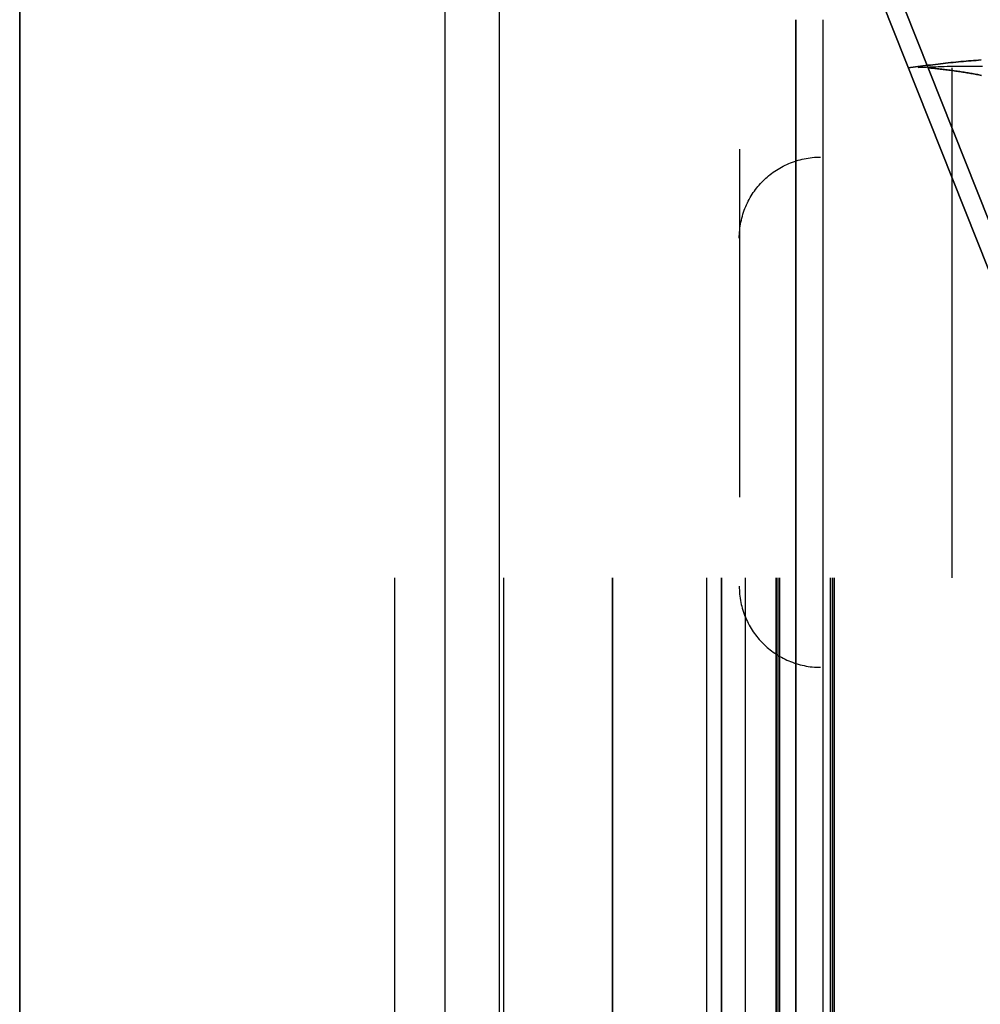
# Model space of a CAD drawing. Header units: millimetres. Extents: x -630 to 192, y -7 to 1615.
# Tile 76 of 249: x 79 to 103, y 133 to 157. Entities that reach past the tile are written whole.
import ezdxf

# ---------------------------------------------------------------- set-up
doc = ezdxf.new("R2010")
doc.units = ezdxf.units.MM
doc.header["$MEASUREMENT"] = 0
doc.layers.add('OVIDIO 160x80x72h', color=7, linetype='Continuous')

msp = doc.modelspace()

# ---------------------------------------------------------------- linework, layer by layer
at = {"layer": 'OVIDIO 160x80x72h'}
for points in [[(79.313, 106.843), (79.313, 803.771)], [(79.313, 803.771), (79.313, 106.843)], [(79.313, 803.771), (79.313, 106.843)], [(79.313, 106.843), (79.313, 803.771)], [(89.788, 94.872), (89.788, 803.771)], [(91.13, 94.872), (91.13, 803.771)], [(98.429, 157.193), (98.429, 93.944)], [(98.429, 93.944), (98.429, 157.193)], [(99.1, 93.944), (99.1, 157.193)], [(102.275, 143.444), (102.275, 156.011)], [(88.546, 143.444), (88.546, 129.234)], [(91.229, 143.444), (91.229, 129.234)], [(93.912, 143.444), (93.912, 108.444)], [(93.912, 108.444), (93.912, 143.444)], [(96.225, 143.444), (96.225, 108.444)], [(96.596, 143.444), (96.596, 108.444)], [(96.596, 108.444), (96.596, 143.444)], [(97.174, 143.444), (97.174, 108.444)], [(97.937, 108.444), (97.937, 143.444)], [(97.937, 143.444), (97.937, 108.444)], [(97.982, 143.444), (97.982, 108.444)], [(98.027, 108.444), (98.027, 143.444)], [(99.279, 108.444), (99.279, 143.444)], [(99.279, 143.444), (99.279, 108.444)], [(99.324, 143.444), (99.324, 108.444)], [(99.368, 143.444), (99.368, 108.444)]]:
    msp.add_lwpolyline(points, dxfattribs=at)
at = {"layer": 'OVIDIO 160x80x72h', "extrusion": (1, 0, 0)}
for points in [[(803.771, 717.786), (105.438, 717.786)], [(105.438, 717.786), (803.771, 717.786)], [(105.438, 718.457), (803.771, 718.457)], [(803.771, 718.457), (105.438, 718.457)], [(93.944, 682.102), (157.193, 682.102)], [(157.193, 682.102), (93.944, 682.102)], [(143.444, 683.578), (156.011, 683.578)], [(156.011, 680.895), (143.444, 680.895)]]:
    msp.add_lwpolyline(points, dxfattribs=at)
at = {"layer": 'OVIDIO 160x80x72h', "extrusion": (0.326394, 0.003049, 0.945229)}
for points in [[(155.082, 127.511), (155.082, 127.558), (155.081, 127.605), (155.079, 127.653), (155.076, 127.701), (155.072, 127.749), (155.066, 127.798), (155.06, 127.847), (155.053, 127.896), (155.044, 127.945), (155.034, 127.995), (155.023, 128.044), (155.011, 128.094), (154.997, 128.143), (154.983, 128.193), (154.967, 128.242), (154.949, 128.291), (154.931, 128.34), (154.911, 128.389), (154.89, 128.437), (154.868, 128.485), (154.845, 128.532), (154.82, 128.579), (154.795, 128.626), (154.768, 128.672), (154.739, 128.717), (154.71, 128.762), (154.68, 128.806), (154.648, 128.849), (154.615, 128.891), (154.582, 128.933), (154.547, 128.973), (154.511, 129.013), (154.474, 129.051), (154.437, 129.089), (154.398, 129.125), (154.359, 129.161), (154.319, 129.195), (154.278, 129.228), (154.236, 129.26), (154.194, 129.291), (154.151, 129.32), (154.108, 129.348), (154.064, 129.375), (154.019, 129.401), (153.975, 129.425), (153.929, 129.448), (153.884, 129.47), (153.838, 129.491), (153.792, 129.51), (153.746, 129.527), (153.699, 129.544), (153.653, 129.559), (153.606, 129.573), (153.56, 129.586), (153.513, 129.597), (153.467, 129.607), (153.42, 129.616), (153.374, 129.624), (153.328, 129.631), (153.283, 129.636), (153.237, 129.64), (153.192, 129.643), (153.148, 129.645), (153.103, 129.646)], [(153.103, 129.646), (153.148, 129.645), (153.192, 129.643), (153.237, 129.64), (153.283, 129.636), (153.328, 129.631), (153.374, 129.624), (153.42, 129.616), (153.467, 129.607), (153.513, 129.597), (153.56, 129.586), (153.606, 129.573), (153.653, 129.559), (153.699, 129.544), (153.746, 129.527), (153.792, 129.51), (153.838, 129.491), (153.884, 129.47), (153.929, 129.448), (153.975, 129.425), (154.019, 129.401), (154.064, 129.375), (154.108, 129.348), (154.151, 129.32), (154.194, 129.291), (154.236, 129.26), (154.278, 129.228), (154.319, 129.195), (154.359, 129.161), (154.398, 129.125), (154.437, 129.089), (154.474, 129.051), (154.511, 129.013), (154.547, 128.973), (154.582, 128.933), (154.615, 128.891), (154.648, 128.849), (154.68, 128.806), (154.71, 128.762), (154.739, 128.717), (154.768, 128.672), (154.795, 128.626), (154.82, 128.579), (154.845, 128.532), (154.868, 128.485), (154.89, 128.437), (154.911, 128.389), (154.931, 128.34), (154.949, 128.291), (154.967, 128.242), (154.983, 128.193), (154.997, 128.143), (155.011, 128.094), (155.023, 128.044), (155.034, 127.995), (155.044, 127.945), (155.053, 127.896), (155.06, 127.847), (155.066, 127.798), (155.072, 127.749), (155.076, 127.701), (155.079, 127.653), (155.081, 127.605), (155.082, 127.558), (155.082, 127.511)], [(153.098, 129.128), (153.142, 129.128), (153.187, 129.125), (153.232, 129.122), (153.278, 129.118), (153.323, 129.113), (153.369, 129.106), (153.415, 129.098), (153.462, 129.09), (153.508, 129.079), (153.554, 129.068), (153.601, 129.055), (153.648, 129.041), (153.694, 129.026), (153.74, 129.01), (153.787, 128.992), (153.833, 128.973), (153.879, 128.952), (153.924, 128.93), (153.969, 128.907), (154.014, 128.883), (154.059, 128.857), (154.103, 128.83), (154.146, 128.802), (154.189, 128.773), (154.231, 128.742), (154.273, 128.71), (154.314, 128.677), (154.354, 128.643), (154.393, 128.607), (154.432, 128.571), (154.469, 128.533), (154.506, 128.495), (154.542, 128.455), (154.577, 128.415), (154.61, 128.373), (154.643, 128.331), (154.674, 128.288), (154.705, 128.244), (154.734, 128.199), (154.762, 128.154), (154.789, 128.108), (154.815, 128.061), (154.84, 128.014), (154.863, 127.967), (154.885, 127.919), (154.906, 127.871), (154.926, 127.822), (154.944, 127.773), (154.961, 127.724), (154.977, 127.675), (154.992, 127.625), (155.006, 127.576), (155.018, 127.526), (155.029, 127.477), (155.039, 127.427), (155.047, 127.378), (155.055, 127.329), (155.061, 127.28), (155.067, 127.231), (155.071, 127.183), (155.074, 127.135), (155.076, 127.087), (155.077, 127.04), (155.077, 126.993)], [(155.077, 126.993), (155.077, 127.04), (155.076, 127.087), (155.074, 127.135), (155.071, 127.183), (155.067, 127.231), (155.061, 127.28), (155.055, 127.329), (155.047, 127.378), (155.039, 127.427), (155.029, 127.477), (155.018, 127.526), (155.006, 127.576), (154.992, 127.625), (154.977, 127.675), (154.961, 127.724), (154.944, 127.773), (154.926, 127.822), (154.906, 127.871), (154.885, 127.919), (154.863, 127.967), (154.84, 128.014), (154.815, 128.061), (154.789, 128.108), (154.762, 128.154), (154.734, 128.199), (154.705, 128.244), (154.674, 128.288), (154.643, 128.331), (154.61, 128.373), (154.577, 128.415), (154.542, 128.455), (154.506, 128.495), (154.469, 128.533), (154.432, 128.571), (154.393, 128.607), (154.354, 128.643), (154.314, 128.677), (154.273, 128.71), (154.231, 128.742), (154.189, 128.773), (154.146, 128.802), (154.103, 128.83), (154.059, 128.857), (154.014, 128.883), (153.969, 128.907), (153.924, 128.93), (153.879, 128.952), (153.833, 128.973), (153.787, 128.992), (153.74, 129.01), (153.694, 129.026), (153.648, 129.041), (153.601, 129.055), (153.554, 129.068), (153.508, 129.079), (153.462, 129.09), (153.415, 129.098), (153.369, 129.106), (153.323, 129.113), (153.278, 129.118), (153.232, 129.122), (153.187, 129.125), (153.142, 129.128), (153.098, 129.128)], [(144.534, 129.731), (144.489, 129.731), (144.444, 129.73), (144.399, 129.728), (144.354, 129.725), (144.308, 129.72), (144.262, 129.714), (144.216, 129.708), (144.169, 129.7), (144.123, 129.69), (144.076, 129.68), (144.029, 129.668), (143.982, 129.655), (143.936, 129.641), (143.889, 129.625), (143.842, 129.608), (143.796, 129.59), (143.75, 129.571), (143.704, 129.55), (143.658, 129.527), (143.613, 129.504), (143.568, 129.479), (143.523, 129.453), (143.479, 129.426), (143.436, 129.397), (143.393, 129.367), (143.351, 129.336), (143.309, 129.304), (143.268, 129.271), (143.228, 129.236), (143.189, 129.2), (143.151, 129.163), (143.113, 129.126), (143.077, 129.087), (143.041, 129.047), (143.007, 129.006), (142.973, 128.964), (142.941, 128.922), (142.909, 128.879), (142.879, 128.835), (142.85, 128.79), (142.822, 128.744), (142.796, 128.698), (142.77, 128.652), (142.746, 128.605), (142.723, 128.557), (142.701, 128.51), (142.68, 128.461), (142.661, 128.413), (142.643, 128.364), (142.626, 128.315), (142.61, 128.266), (142.596, 128.217), (142.582, 128.168), (142.57, 128.118), (142.56, 128.069), (142.55, 128.02), (142.541, 127.971), (142.534, 127.922), (142.528, 127.874), (142.523, 127.825), (142.519, 127.777), (142.516, 127.73), (142.514, 127.682), (142.513, 127.635)], [(142.513, 127.635), (142.514, 127.682), (142.516, 127.73), (142.519, 127.777), (142.523, 127.825), (142.528, 127.874), (142.534, 127.922), (142.541, 127.971), (142.55, 128.02), (142.56, 128.069), (142.57, 128.118), (142.582, 128.168), (142.596, 128.217), (142.61, 128.266), (142.626, 128.315), (142.643, 128.364), (142.661, 128.413), (142.68, 128.461), (142.701, 128.51), (142.723, 128.557), (142.746, 128.605), (142.77, 128.652), (142.796, 128.698), (142.822, 128.744), (142.85, 128.79), (142.879, 128.835), (142.909, 128.879), (142.941, 128.922), (142.973, 128.964), (143.007, 129.006), (143.041, 129.047), (143.077, 129.087), (143.113, 129.126), (143.151, 129.163), (143.189, 129.2), (143.228, 129.236), (143.268, 129.271), (143.309, 129.304), (143.351, 129.336), (143.393, 129.367), (143.436, 129.397), (143.479, 129.426), (143.523, 129.453), (143.568, 129.479), (143.613, 129.504), (143.658, 129.527), (143.704, 129.55), (143.75, 129.571), (143.796, 129.59), (143.842, 129.608), (143.889, 129.625), (143.936, 129.641), (143.982, 129.655), (144.029, 129.668), (144.076, 129.68), (144.123, 129.69), (144.169, 129.7), (144.216, 129.708), (144.262, 129.714), (144.308, 129.72), (144.354, 129.725), (144.399, 129.728), (144.444, 129.73), (144.489, 129.731), (144.534, 129.731)], [(142.508, 127.117), (142.509, 127.164), (142.511, 127.212), (142.514, 127.259), (142.518, 127.307), (142.523, 127.356), (142.529, 127.404), (142.536, 127.453), (142.545, 127.502), (142.554, 127.551), (142.565, 127.6), (142.577, 127.65), (142.591, 127.699), (142.605, 127.748), (142.621, 127.797), (142.638, 127.846), (142.656, 127.895), (142.675, 127.943), (142.696, 127.992), (142.718, 128.039), (142.741, 128.087), (142.765, 128.134), (142.79, 128.181), (142.817, 128.227), (142.845, 128.272), (142.874, 128.317), (142.904, 128.361), (142.936, 128.404), (142.968, 128.447), (143.002, 128.488), (143.036, 128.529), (143.072, 128.569), (143.108, 128.608), (143.146, 128.646), (143.184, 128.682), (143.223, 128.718), (143.263, 128.753), (143.304, 128.786), (143.346, 128.818), (143.388, 128.85), (143.431, 128.879), (143.474, 128.908), (143.518, 128.935), (143.563, 128.961), (143.608, 128.986), (143.653, 129.01), (143.699, 129.032), (143.745, 129.053), (143.791, 129.072), (143.837, 129.09), (143.884, 129.107), (143.931, 129.123), (143.977, 129.137), (144.024, 129.15), (144.071, 129.162), (144.118, 129.172), (144.164, 129.182), (144.211, 129.19), (144.257, 129.197), (144.303, 129.202), (144.349, 129.207), (144.394, 129.21), (144.439, 129.212), (144.484, 129.213), (144.528, 129.213)], [(144.528, 129.213), (144.484, 129.213), (144.439, 129.212), (144.394, 129.21), (144.349, 129.207), (144.303, 129.202), (144.257, 129.197), (144.211, 129.19), (144.164, 129.182), (144.118, 129.172), (144.071, 129.162), (144.024, 129.15), (143.977, 129.137), (143.931, 129.123), (143.884, 129.107), (143.837, 129.09), (143.791, 129.072), (143.745, 129.053), (143.699, 129.032), (143.653, 129.01), (143.608, 128.986), (143.563, 128.961), (143.518, 128.935), (143.474, 128.908), (143.431, 128.879), (143.388, 128.85), (143.346, 128.818), (143.304, 128.786), (143.263, 128.753), (143.223, 128.718), (143.184, 128.682), (143.146, 128.646), (143.108, 128.608), (143.072, 128.569), (143.036, 128.529), (143.002, 128.488), (142.968, 128.447), (142.936, 128.404), (142.904, 128.361), (142.874, 128.317), (142.845, 128.272), (142.817, 128.227), (142.79, 128.181), (142.765, 128.134), (142.741, 128.087), (142.718, 128.039), (142.696, 127.992), (142.675, 127.943), (142.656, 127.895), (142.638, 127.846), (142.621, 127.797), (142.605, 127.748), (142.591, 127.699), (142.577, 127.65), (142.565, 127.6), (142.554, 127.551), (142.545, 127.502), (142.536, 127.453), (142.529, 127.404), (142.523, 127.356), (142.518, 127.307), (142.514, 127.259), (142.511, 127.212), (142.509, 127.164), (142.508, 127.117)], [(140.478, 124.167), (140.523, 124.167), (140.567, 124.168), (140.613, 124.17), (140.658, 124.173), (140.704, 124.178), (140.75, 124.183), (140.796, 124.189), (140.842, 124.197), (140.889, 124.206), (140.936, 124.215), (140.983, 124.227), (141.029, 124.239), (141.076, 124.252), (141.123, 124.267), (141.169, 124.283), (141.216, 124.3), (141.262, 124.319), (141.308, 124.338), (141.354, 124.359), (141.399, 124.381), (141.444, 124.405), (141.488, 124.429), (141.532, 124.455), (141.576, 124.482), (141.619, 124.51), (141.661, 124.54), (141.702, 124.57), (141.743, 124.602), (141.783, 124.635), (141.822, 124.668), (141.861, 124.703), (141.898, 124.739), (141.935, 124.776), (141.97, 124.813), (142.005, 124.852), (142.038, 124.891), (142.071, 124.931), (142.102, 124.972), (142.132, 125.014), (142.161, 125.056), (142.189, 125.099), (142.216, 125.142), (142.241, 125.186), (142.265, 125.231), (142.289, 125.276), (142.31, 125.321), (142.331, 125.367), (142.35, 125.412), (142.368, 125.458), (142.385, 125.505), (142.401, 125.551), (142.415, 125.598), (142.429, 125.644), (142.441, 125.691), (142.451, 125.737), (142.461, 125.784), (142.469, 125.83), (142.477, 125.876), (142.483, 125.922), (142.488, 125.968), (142.492, 126.013), (142.495, 126.058), (142.497, 126.103), (142.498, 126.147)], [(142.498, 126.147), (142.497, 126.103), (142.495, 126.058), (142.492, 126.013), (142.488, 125.968), (142.483, 125.922), (142.477, 125.876), (142.469, 125.83), (142.461, 125.784), (142.451, 125.737), (142.441, 125.691), (142.429, 125.644), (142.415, 125.598), (142.401, 125.551), (142.385, 125.505), (142.368, 125.458), (142.35, 125.412), (142.331, 125.367), (142.31, 125.321), (142.289, 125.276), (142.265, 125.231), (142.241, 125.186), (142.216, 125.142), (142.189, 125.099), (142.161, 125.056), (142.132, 125.014), (142.102, 124.972), (142.071, 124.931), (142.038, 124.891), (142.005, 124.852), (141.97, 124.813), (141.935, 124.776), (141.898, 124.739), (141.861, 124.703), (141.822, 124.668), (141.783, 124.635), (141.743, 124.602), (141.702, 124.57), (141.661, 124.54), (141.619, 124.51), (141.576, 124.482), (141.532, 124.455), (141.488, 124.429), (141.444, 124.405), (141.399, 124.381), (141.354, 124.359), (141.308, 124.338), (141.262, 124.319), (141.216, 124.3), (141.169, 124.283), (141.123, 124.267), (141.076, 124.252), (141.029, 124.239), (140.983, 124.227), (140.936, 124.215), (140.889, 124.206), (140.842, 124.197), (140.796, 124.189), (140.75, 124.183), (140.704, 124.178), (140.658, 124.173), (140.613, 124.17), (140.567, 124.168), (140.523, 124.167), (140.478, 124.167)], [(140.478, 124.167), (140.528, 124.167), (140.579, 124.169), (140.629, 124.171), (140.679, 124.175), (140.729, 124.18), (140.779, 124.187), (140.829, 124.194), (140.878, 124.203), (140.928, 124.214), (140.977, 124.225), (141.025, 124.238), (141.074, 124.252), (141.122, 124.267), (141.169, 124.283), (141.216, 124.3), (141.262, 124.319), (141.308, 124.338), (141.352, 124.359), (141.397, 124.38), (141.44, 124.403), (141.483, 124.426), (141.525, 124.451), (141.567, 124.476), (141.607, 124.503), (141.647, 124.53), (141.685, 124.557), (141.723, 124.586), (141.76, 124.615), (141.796, 124.645), (141.831, 124.676), (141.865, 124.707), (141.898, 124.739), (141.931, 124.771), (141.962, 124.805), (141.994, 124.839), (142.024, 124.875), (142.054, 124.911), (142.084, 124.948), (142.112, 124.986), (142.14, 125.025), (142.167, 125.065), (142.193, 125.106), (142.219, 125.148), (142.243, 125.19), (142.267, 125.233), (142.289, 125.277), (142.311, 125.321), (142.331, 125.367), (142.35, 125.413), (142.369, 125.459), (142.386, 125.506), (142.402, 125.553), (142.416, 125.601), (142.43, 125.65), (142.442, 125.699), (142.454, 125.748), (142.464, 125.797), (142.472, 125.847), (142.48, 125.897), (142.486, 125.947), (142.491, 125.997), (142.494, 126.047), (142.497, 126.097), (142.498, 126.147)], [(142.498, 126.147), (142.497, 126.103), (142.495, 126.058), (142.492, 126.013), (142.488, 125.968), (142.483, 125.922), (142.477, 125.876), (142.469, 125.83), (142.461, 125.784), (142.451, 125.737), (142.441, 125.691), (142.429, 125.644), (142.415, 125.598), (142.401, 125.551), (142.385, 125.505), (142.368, 125.458), (142.35, 125.412), (142.331, 125.367), (142.31, 125.321), (142.289, 125.276), (142.265, 125.231), (142.241, 125.186), (142.216, 125.142), (142.189, 125.099), (142.161, 125.056), (142.132, 125.014), (142.102, 124.972), (142.071, 124.931), (142.038, 124.891), (142.005, 124.852), (141.97, 124.813), (141.935, 124.776), (141.898, 124.739), (141.861, 124.703), (141.822, 124.668), (141.783, 124.635), (141.743, 124.602), (141.702, 124.57), (141.661, 124.54), (141.619, 124.51), (141.576, 124.482), (141.532, 124.455), (141.488, 124.429), (141.444, 124.405), (141.399, 124.381), (141.354, 124.359), (141.308, 124.338), (141.262, 124.319), (141.216, 124.3), (141.169, 124.283), (141.123, 124.267), (141.076, 124.252), (141.029, 124.239), (140.983, 124.227), (140.936, 124.215), (140.889, 124.206), (140.842, 124.197), (140.796, 124.189), (140.75, 124.183), (140.704, 124.178), (140.658, 124.173), (140.613, 124.17), (140.567, 124.168), (140.523, 124.167), (140.478, 124.167)], [(140.478, 124.167), (140.523, 124.167), (140.567, 124.168), (140.613, 124.17), (140.658, 124.173), (140.704, 124.178), (140.75, 124.183), (140.796, 124.189), (140.842, 124.197), (140.889, 124.206), (140.936, 124.215), (140.983, 124.227), (141.029, 124.239), (141.076, 124.252), (141.123, 124.267), (141.169, 124.283), (141.216, 124.3), (141.262, 124.319), (141.308, 124.338), (141.354, 124.359), (141.399, 124.381), (141.444, 124.405), (141.488, 124.429), (141.532, 124.455), (141.576, 124.482), (141.619, 124.51), (141.661, 124.54), (141.702, 124.57), (141.743, 124.602), (141.783, 124.635), (141.822, 124.668), (141.861, 124.703), (141.898, 124.739), (141.935, 124.776), (141.97, 124.813), (142.005, 124.852), (142.038, 124.891), (142.071, 124.931), (142.102, 124.972), (142.132, 125.014), (142.161, 125.056), (142.189, 125.099), (142.216, 125.142), (142.241, 125.186), (142.265, 125.231), (142.289, 125.276), (142.31, 125.321), (142.331, 125.367), (142.35, 125.412), (142.368, 125.458), (142.385, 125.505), (142.401, 125.551), (142.415, 125.598), (142.429, 125.644), (142.441, 125.691), (142.451, 125.737), (142.461, 125.784), (142.469, 125.83), (142.477, 125.876), (142.483, 125.922), (142.488, 125.968), (142.492, 126.013), (142.495, 126.058), (142.497, 126.103), (142.498, 126.147)]]:
    msp.add_lwpolyline(points, dxfattribs=at)
at = {"layer": 'OVIDIO 160x80x72h', "extrusion": (1.55701e-05, 0.003235, 0.999995)}
for points in [[(97.031, 151.808), (97.032, 151.859), (97.034, 151.909), (97.037, 151.959), (97.042, 152.009), (97.047, 152.059), (97.054, 152.109), (97.062, 152.159), (97.072, 152.208), (97.083, 152.257), (97.094, 152.306), (97.108, 152.355), (97.122, 152.403), (97.137, 152.451), (97.154, 152.498), (97.172, 152.544), (97.191, 152.591), (97.211, 152.636), (97.232, 152.681), (97.254, 152.725), (97.277, 152.768), (97.301, 152.811), (97.326, 152.853), (97.352, 152.894), (97.378, 152.934), (97.406, 152.973), (97.434, 153.012), (97.463, 153.049), (97.492, 153.086), (97.523, 153.121), (97.554, 153.156), (97.585, 153.19), (97.617, 153.223), (97.65, 153.255), (97.684, 153.286), (97.719, 153.317), (97.754, 153.347), (97.791, 153.377), (97.828, 153.406), (97.867, 153.434), (97.906, 153.462), (97.946, 153.488), (97.987, 153.514), (98.029, 153.539), (98.072, 153.563), (98.115, 153.586), (98.159, 153.608), (98.204, 153.629), (98.249, 153.649), (98.296, 153.668), (98.342, 153.686), (98.389, 153.702), (98.437, 153.718), (98.485, 153.732), (98.534, 153.745), (98.583, 153.757), (98.632, 153.768), (98.681, 153.777), (98.731, 153.786), (98.781, 153.793), (98.831, 153.798), (98.881, 153.803), (98.931, 153.806), (98.981, 153.808), (99.032, 153.808)], [(97.031, 143.238), (97.032, 143.188), (97.034, 143.138), (97.037, 143.088), (97.041, 143.038), (97.047, 142.988), (97.054, 142.938), (97.062, 142.888), (97.072, 142.839), (97.082, 142.789), (97.094, 142.741), (97.107, 142.692), (97.122, 142.644), (97.137, 142.596), (97.154, 142.549), (97.172, 142.502), (97.191, 142.456), (97.21, 142.411), (97.231, 142.366), (97.254, 142.322), (97.277, 142.279), (97.301, 142.236), (97.325, 142.194), (97.351, 142.153), (97.378, 142.113), (97.405, 142.074), (97.434, 142.035), (97.463, 141.998), (97.492, 141.961), (97.523, 141.926), (97.553, 141.891), (97.585, 141.857), (97.617, 141.824), (97.65, 141.792), (97.684, 141.761), (97.718, 141.73), (97.754, 141.699), (97.791, 141.67), (97.828, 141.641), (97.867, 141.613), (97.906, 141.585), (97.946, 141.558), (97.987, 141.533), (98.029, 141.508), (98.071, 141.484), (98.115, 141.461), (98.159, 141.439), (98.204, 141.418), (98.249, 141.398), (98.295, 141.379), (98.342, 141.361), (98.389, 141.344), (98.437, 141.329), (98.485, 141.314), (98.533, 141.301), (98.582, 141.289), (98.631, 141.279), (98.681, 141.269), (98.731, 141.261), (98.781, 141.254), (98.831, 141.248), (98.881, 141.244), (98.931, 141.241), (98.981, 141.239), (99.031, 141.238)]]:
    msp.add_lwpolyline(points, dxfattribs=at)
at = {"layer": 'OVIDIO 160x80x72h', "extrusion": (0.001021, 0.999999, -0.000352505)}
for points in [[(-101.523, 680.811), (-98.883, 681.722)], [(-98.883, 681.722), (-101.523, 680.811)], [(-101.278, 680.102), (-98.883, 680.929)], [(-98.883, 680.135), (-101.033, 679.393)], [(-101.033, 679.393), (-98.883, 680.135)], [(-98.895, 681.758), (-100.302, 681.273)], [(-100.302, 681.273), (-98.895, 681.758)], [(-98.895, 680.965), (-100.057, 680.564)], [(-99.813, 679.855), (-98.895, 680.172)], [(-98.895, 680.172), (-99.813, 679.855)]]:
    msp.add_lwpolyline(points, dxfattribs=at)
at = {"layer": 'OVIDIO 160x80x72h', "extrusion": (1, -5.03618e-08, -1.557e-05)}
for points in [[(156.009, 680.082), (156.014, 681.669)], [(156.014, 681.669), (156.009, 680.082)], [(155.425, 680.572), (155.43, 682.159)], [(154.011, 680.779), (154.016, 682.366)], [(154.016, 682.366), (154.011, 680.779)], [(145.446, 682.394), (145.441, 680.807)], [(145.441, 680.807), (145.446, 682.394)], [(144.032, 682.196), (144.026, 680.609)], [(143.444, 681.709), (143.439, 680.123)], [(143.439, 680.123), (143.444, 681.709)]]:
    msp.add_lwpolyline(points, dxfattribs=at)
at = {"layer": 'OVIDIO 160x80x72h', "extrusion": (-0.000995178, 0.999995, -0.002882)}
for points in [[(-100.028, 680.24), (-100.517, 681.658)], [(-101.837, 681.202), (-101.347, 679.784)], [(-101.347, 679.784), (-101.837, 681.202)], [(-99.398, 680.457), (-99.888, 681.875)], [(-100.102, 680.215), (-100.591, 681.632)], [(-100.591, 681.632), (-100.102, 680.215)], [(-101.927, 681.171), (-101.438, 679.753)], [(-102.48, 680.98), (-101.99, 679.563)], [(-101.99, 679.563), (-102.48, 680.98)]]:
    msp.add_lwpolyline(points, dxfattribs=at)
at = {"layer": 'OVIDIO 160x80x72h', "extrusion": (0.045678, -0.114881, 0.992329)}
for points in [[(151.672, 190.74), (151.672, 83.884)], [(151.672, 83.884), (151.672, 190.74)], [(152.129, 83.884), (152.129, 190.74)], [(152.129, 190.74), (152.129, 83.884)]]:
    msp.add_lwpolyline(points, dxfattribs=at)
at = {"layer": 'OVIDIO 160x80x72h', "extrusion": (0, 1, 0)}
for points in [[(-101.605, 683.578), (-102.946, 680.895)], [(-101.605, 683.578), (-102.946, 680.895)], [(-88.099, 692.478), (-93.912, 680.85)], [(-90.782, 693.819), (-88.099, 692.478)], [(-88.099, 692.478), (-90.782, 693.819)], [(-93.912, 680.85), (-88.099, 692.478)], [(-95.254, 681.521), (-89.44, 693.148)], [(-96.596, 682.192), (-90.782, 693.819)], [(-90.782, 693.819), (-96.596, 682.192)], [(-91.006, 686.664), (-93.689, 688.005)], [(-93.912, 680.85), (-93.953, 680.771), (-93.996, 680.692), (-94.041, 680.614), (-94.088, 680.536), (-94.137, 680.458), (-94.188, 680.381), (-94.242, 680.305), (-94.298, 680.229), (-94.356, 680.154), (-94.416, 680.08), (-94.478, 680.007), (-94.543, 679.935), (-94.609, 679.864), (-94.678, 679.794), (-94.749, 679.726), (-94.822, 679.659), (-94.897, 679.593), (-94.974, 679.529), (-95.053, 679.467), (-95.134, 679.407), (-95.216, 679.348), (-95.301, 679.291), (-95.387, 679.237), (-95.475, 679.184), (-95.564, 679.133), (-95.655, 679.085), (-95.747, 679.039), (-95.84, 678.995), (-95.935, 678.954), (-96.031, 678.915), (-96.127, 678.878), (-96.225, 678.844), (-96.324, 678.813), (-96.423, 678.784), (-96.523, 678.757), (-96.624, 678.734), (-96.725, 678.713), (-96.826, 678.694), (-96.928, 678.679), (-97.03, 678.665), (-97.131, 678.655), (-97.233, 678.647), (-97.335, 678.642), (-97.436, 678.639), (-97.537, 678.639), (-97.637, 678.642), (-97.737, 678.647), (-97.836, 678.654), (-97.935, 678.664), (-98.033, 678.676), (-98.13, 678.69), (-98.226, 678.707), (-98.32, 678.726), (-98.414, 678.747), (-98.507, 678.77), (-98.598, 678.795), (-98.688, 678.823), (-98.777, 678.852), (-98.864, 678.882), (-98.95, 678.915), (-99.035, 678.949), (-99.118, 678.985), (-99.199, 679.022), (-99.279, 679.061)], [(-96.596, 682.192), (-93.912, 680.85)], [(-99.279, 679.061), (-99.199, 679.022), (-99.118, 678.985), (-99.035, 678.949), (-98.95, 678.915), (-98.864, 678.882), (-98.777, 678.852), (-98.688, 678.823), (-98.598, 678.795), (-98.507, 678.77), (-98.414, 678.747), (-98.32, 678.726), (-98.226, 678.707), (-98.13, 678.69), (-98.033, 678.676), (-97.935, 678.664), (-97.836, 678.654), (-97.737, 678.647), (-97.637, 678.642), (-97.537, 678.639), (-97.436, 678.639), (-97.335, 678.642), (-97.233, 678.647), (-97.131, 678.655), (-97.03, 678.665), (-96.928, 678.679), (-96.826, 678.694), (-96.725, 678.713), (-96.624, 678.734), (-96.523, 678.757), (-96.423, 678.784), (-96.324, 678.813), (-96.225, 678.844), (-96.127, 678.878), (-96.031, 678.915), (-95.935, 678.954), (-95.84, 678.995), (-95.747, 679.039), (-95.655, 679.085), (-95.564, 679.133), (-95.475, 679.184), (-95.387, 679.237), (-95.301, 679.291), (-95.216, 679.348), (-95.134, 679.407), (-95.053, 679.467), (-94.974, 679.529), (-94.897, 679.593), (-94.822, 679.659), (-94.749, 679.726), (-94.678, 679.794), (-94.609, 679.864), (-94.543, 679.935), (-94.478, 680.007), (-94.416, 680.08), (-94.356, 680.154), (-94.298, 680.229), (-94.242, 680.305), (-94.188, 680.381), (-94.137, 680.458), (-94.088, 680.536), (-94.041, 680.614), (-93.996, 680.692), (-93.953, 680.771), (-93.912, 680.85)], [(-93.912, 680.85), (-96.596, 682.192)], [(-98.385, 680.85), (-95.286, 679.301)], [(-97.251, 678.646), (-95.701, 681.744)], [(-97.937, 681.744), (-97.917, 681.735), (-97.897, 681.725), (-97.876, 681.716), (-97.855, 681.708), (-97.834, 681.7), (-97.812, 681.692), (-97.79, 681.685), (-97.767, 681.678), (-97.744, 681.672), (-97.721, 681.666), (-97.698, 681.661), (-97.674, 681.656), (-97.65, 681.652), (-97.626, 681.648), (-97.601, 681.645), (-97.577, 681.643), (-97.552, 681.641), (-97.527, 681.64), (-97.502, 681.639), (-97.477, 681.639), (-97.451, 681.64), (-97.426, 681.641), (-97.4, 681.643), (-97.375, 681.646), (-97.35, 681.649), (-97.324, 681.653), (-97.299, 681.657), (-97.274, 681.663), (-97.248, 681.669), (-97.223, 681.675), (-97.199, 681.682), (-97.174, 681.69), (-97.149, 681.699), (-97.125, 681.708), (-97.101, 681.718), (-97.078, 681.728), (-97.054, 681.739), (-97.031, 681.75), (-97.009, 681.762), (-96.986, 681.775), (-96.964, 681.788), (-96.943, 681.802), (-96.922, 681.816), (-96.901, 681.831), (-96.881, 681.846), (-96.861, 681.861), (-96.842, 681.877), (-96.823, 681.894), (-96.805, 681.911), (-96.787, 681.928), (-96.77, 681.945), (-96.753, 681.963), (-96.737, 681.981), (-96.722, 681.999), (-96.707, 682.018), (-96.692, 682.036), (-96.678, 682.055), (-96.665, 682.074), (-96.652, 682.094), (-96.64, 682.113), (-96.628, 682.133), (-96.617, 682.152), (-96.606, 682.172), (-96.596, 682.192)], [(-96.596, 682.192), (-96.606, 682.172), (-96.617, 682.152), (-96.628, 682.133), (-96.64, 682.113), (-96.652, 682.094), (-96.665, 682.074), (-96.678, 682.055), (-96.692, 682.036), (-96.707, 682.018), (-96.722, 681.999), (-96.737, 681.981), (-96.753, 681.963), (-96.77, 681.945), (-96.787, 681.928), (-96.805, 681.911), (-96.823, 681.894), (-96.842, 681.877), (-96.861, 681.861), (-96.881, 681.846), (-96.901, 681.831), (-96.922, 681.816), (-96.943, 681.802), (-96.964, 681.788), (-96.986, 681.775), (-97.009, 681.762), (-97.031, 681.75), (-97.054, 681.739), (-97.078, 681.728), (-97.101, 681.718), (-97.125, 681.708), (-97.149, 681.699), (-97.174, 681.69), (-97.199, 681.682), (-97.223, 681.675), (-97.248, 681.669), (-97.274, 681.663), (-97.299, 681.657), (-97.324, 681.653), (-97.35, 681.649), (-97.375, 681.646), (-97.4, 681.643), (-97.426, 681.641), (-97.451, 681.64), (-97.477, 681.639), (-97.502, 681.639), (-97.527, 681.64), (-97.552, 681.641), (-97.577, 681.643), (-97.601, 681.645), (-97.626, 681.648), (-97.65, 681.652), (-97.674, 681.656), (-97.698, 681.661), (-97.721, 681.666), (-97.744, 681.672), (-97.767, 681.678), (-97.79, 681.685), (-97.812, 681.692), (-97.834, 681.7), (-97.855, 681.708), (-97.876, 681.716), (-97.897, 681.725), (-97.917, 681.735), (-97.937, 681.744)], [(-97.937, 681.744), (-98.027, 681.789)], [(-99.279, 679.061), (-97.937, 681.744)], [(-98.027, 681.789), (-97.937, 681.744)], [(-97.937, 681.744), (-99.279, 679.061)], [(-98.027, 681.789), (-101.605, 683.578)], [(-102.275, 682.236), (-98.608, 680.403)], [(-99.279, 679.061), (-99.368, 679.106)], [(-99.368, 679.106), (-99.279, 679.061)], [(-102.946, 680.895), (-99.368, 679.106)], [(-101.113, 679.978), (-99.771, 682.661)], [(-101.605, 683.578), (-102.946, 680.895)], [(-102.946, 680.895), (-101.605, 683.578)], [(-84.62, 699.435), (-87.303, 700.776)]]:
    msp.add_lwpolyline(points, dxfattribs=at)
at = {"layer": 'OVIDIO 160x80x72h', "extrusion": (1, -2.56846e-05, 8.30777e-08)}
for points in [[(154.019, 682.364), (145.449, 682.392)], [(145.449, 682.392), (154.019, 682.364)], [(145.444, 680.805), (154.014, 680.777)], [(154.014, 680.777), (145.444, 680.805)], [(110.439, 679.258), (141.438, 679.158)], [(141.438, 679.158), (110.439, 679.258)], [(141.441, 679.867), (110.441, 679.967)], [(141.443, 680.576), (110.443, 680.676)], [(110.443, 680.676), (141.443, 680.576)]]:
    msp.add_lwpolyline(points, dxfattribs=at)
at = {"layer": 'OVIDIO 160x80x72h', "extrusion": (0, 1.53093e-05, 1)}
msp.add_lwpolyline([(97.042, 145.433), (97.042, 154.003)], dxfattribs=at)
at = {"layer": 'OVIDIO 160x80x72h', "extrusion": (0, 1, -1.53089e-05)}
msp.add_lwpolyline([(-97.042, 682.381), (-97.042, 680.794)], dxfattribs=at)
at = {"layer": 'OVIDIO 160x80x72h', "extrusion": (0.894427, 0, 0.447214)}
for points in [[(132.444, 590.972), (132.689, 590.969), (132.935, 590.961), (133.183, 590.947), (133.433, 590.927), (133.684, 590.902), (133.937, 590.87), (134.191, 590.832), (134.446, 590.788), (134.702, 590.738), (134.958, 590.681), (135.215, 590.617), (135.471, 590.547), (135.728, 590.47), (135.984, 590.387), (136.239, 590.297), (136.493, 590.2), (136.747, 590.096), (136.999, 589.985), (137.249, 589.867), (137.497, 589.743), (137.742, 589.612), (137.986, 589.474), (138.226, 589.33), (138.464, 589.179), (138.698, 589.021), (138.928, 588.858), (139.155, 588.688), (139.378, 588.512), (139.596, 588.33), (139.81, 588.142), (140.019, 587.949), (140.223, 587.75), (140.421, 587.546), (140.615, 587.337), (140.802, 587.123), (140.984, 586.905), (141.16, 586.683), (141.33, 586.456), (141.494, 586.225), (141.651, 585.991), (141.802, 585.754), (141.947, 585.513), (142.084, 585.27), (142.216, 585.024), (142.34, 584.776), (142.457, 584.526), (142.568, 584.274), (142.672, 584.021), (142.769, 583.766), (142.859, 583.511), (142.943, 583.255), (143.02, 582.999), (143.09, 582.742), (143.153, 582.485), (143.21, 582.229), (143.261, 581.973), (143.305, 581.718), (143.343, 581.465), (143.374, 581.212), (143.4, 580.96), (143.42, 580.71), (143.433, 580.462), (143.442, 580.216), (143.444, 579.972)], [(143.444, 579.972), (143.442, 580.216), (143.433, 580.462), (143.42, 580.71), (143.4, 580.96), (143.374, 581.212), (143.343, 581.465), (143.305, 581.718), (143.261, 581.973), (143.21, 582.229), (143.153, 582.485), (143.09, 582.742), (143.02, 582.999), (142.943, 583.255), (142.859, 583.511), (142.769, 583.766), (142.672, 584.021), (142.568, 584.274), (142.457, 584.526), (142.34, 584.776), (142.216, 585.024), (142.084, 585.27), (141.947, 585.513), (141.802, 585.754), (141.651, 585.991), (141.494, 586.225), (141.33, 586.456), (141.16, 586.683), (140.984, 586.905), (140.802, 587.123), (140.615, 587.337), (140.421, 587.546), (140.223, 587.75), (140.019, 587.949), (139.81, 588.142), (139.596, 588.33), (139.378, 588.512), (139.155, 588.688), (138.928, 588.858), (138.698, 589.021), (138.464, 589.179), (138.226, 589.33), (137.986, 589.474), (137.742, 589.612), (137.497, 589.743), (137.249, 589.867), (136.999, 589.985), (136.747, 590.096), (136.493, 590.2), (136.239, 590.297), (135.984, 590.387), (135.728, 590.47), (135.471, 590.547), (135.215, 590.617), (134.958, 590.681), (134.702, 590.738), (134.446, 590.788), (134.191, 590.832), (133.937, 590.87), (133.684, 590.902), (133.433, 590.927), (133.183, 590.947), (132.935, 590.961), (132.689, 590.969), (132.444, 590.972)], [(132.444, 590.972), (132.709, 590.969), (132.974, 590.959), (133.241, 590.943), (133.507, 590.92), (133.774, 590.891), (134.041, 590.855), (134.308, 590.813), (134.575, 590.764), (134.841, 590.708), (135.105, 590.645), (135.369, 590.576), (135.631, 590.5), (135.892, 590.418), (136.15, 590.329), (136.406, 590.234), (136.66, 590.132), (136.912, 590.024), (137.16, 589.91), (137.405, 589.79), (137.647, 589.664), (137.885, 589.532), (138.12, 589.395), (138.351, 589.252), (138.577, 589.103), (138.8, 588.95), (139.017, 588.792), (139.231, 588.629), (139.439, 588.462), (139.643, 588.29), (139.841, 588.114), (140.034, 587.934), (140.223, 587.75), (140.406, 587.562), (140.586, 587.369), (140.762, 587.17), (140.934, 586.967), (141.102, 586.758), (141.265, 586.545), (141.423, 586.327), (141.576, 586.105), (141.724, 585.878), (141.867, 585.648), (142.005, 585.413), (142.136, 585.174), (142.262, 584.933), (142.382, 584.687), (142.497, 584.439), (142.604, 584.188), (142.706, 583.934), (142.801, 583.677), (142.89, 583.419), (142.973, 583.158), (143.049, 582.896), (143.118, 582.633), (143.18, 582.368), (143.236, 582.102), (143.285, 581.836), (143.328, 581.569), (143.364, 581.302), (143.393, 581.035), (143.416, 580.768), (143.432, 580.502), (143.441, 580.236), (143.444, 579.972)], [(143.444, 579.972), (143.442, 580.216), (143.433, 580.462), (143.42, 580.71), (143.4, 580.96), (143.374, 581.212), (143.343, 581.465), (143.305, 581.718), (143.261, 581.973), (143.21, 582.229), (143.153, 582.485), (143.09, 582.742), (143.02, 582.999), (142.943, 583.255), (142.859, 583.511), (142.769, 583.766), (142.672, 584.021), (142.568, 584.274), (142.457, 584.526), (142.34, 584.776), (142.216, 585.024), (142.084, 585.27), (141.947, 585.513), (141.802, 585.754), (141.651, 585.991), (141.494, 586.225), (141.33, 586.456), (141.16, 586.683), (140.984, 586.905), (140.802, 587.123), (140.615, 587.337), (140.421, 587.546), (140.223, 587.75), (140.019, 587.949), (139.81, 588.142), (139.596, 588.33), (139.378, 588.512), (139.155, 588.688), (138.928, 588.858), (138.698, 589.021), (138.464, 589.179), (138.226, 589.33), (137.986, 589.474), (137.742, 589.612), (137.497, 589.743), (137.249, 589.867), (136.999, 589.985), (136.747, 590.096), (136.493, 590.2), (136.239, 590.297), (135.984, 590.387), (135.728, 590.47), (135.471, 590.547), (135.215, 590.617), (134.958, 590.681), (134.702, 590.738), (134.446, 590.788), (134.191, 590.832), (133.937, 590.87), (133.684, 590.902), (133.433, 590.927), (133.183, 590.947), (132.935, 590.961), (132.689, 590.969), (132.444, 590.972)], [(132.444, 590.972), (132.689, 590.969), (132.935, 590.961), (133.183, 590.947), (133.433, 590.927), (133.684, 590.902), (133.937, 590.87), (134.191, 590.832), (134.446, 590.788), (134.702, 590.738), (134.958, 590.681), (135.215, 590.617), (135.471, 590.547), (135.728, 590.47), (135.984, 590.387), (136.239, 590.297), (136.493, 590.2), (136.747, 590.096), (136.999, 589.985), (137.249, 589.867), (137.497, 589.743), (137.742, 589.612), (137.986, 589.474), (138.226, 589.33), (138.464, 589.179), (138.698, 589.021), (138.928, 588.858), (139.155, 588.688), (139.378, 588.512), (139.596, 588.33), (139.81, 588.142), (140.019, 587.949), (140.223, 587.75), (140.421, 587.546), (140.615, 587.337), (140.802, 587.123), (140.984, 586.905), (141.16, 586.683), (141.33, 586.456), (141.494, 586.225), (141.651, 585.991), (141.802, 585.754), (141.947, 585.513), (142.084, 585.27), (142.216, 585.024), (142.34, 584.776), (142.457, 584.526), (142.568, 584.274), (142.672, 584.021), (142.769, 583.766), (142.859, 583.511), (142.943, 583.255), (143.02, 582.999), (143.09, 582.742), (143.153, 582.485), (143.21, 582.229), (143.261, 581.973), (143.305, 581.718), (143.343, 581.465), (143.374, 581.212), (143.4, 580.96), (143.42, 580.71), (143.433, 580.462), (143.442, 580.216), (143.444, 579.972)]]:
    msp.add_lwpolyline(points, dxfattribs=at)
at = {"layer": 'OVIDIO 160x80x72h'}
for points in [[(102.989, 156.201, 679.252), (102.927, 156.197, 679.238), (102.865, 156.192, 679.225), (102.803, 156.187, 679.213), (102.741, 156.182, 679.203), (102.679, 156.177, 679.194), (102.616, 156.172, 679.186), (102.554, 156.166, 679.179), (102.491, 156.16, 679.173), (102.428, 156.154, 679.169), (102.365, 156.148, 679.166), (102.302, 156.141, 679.164), (102.239, 156.135, 679.163), (102.177, 156.128, 679.164), (102.114, 156.121, 679.165), (102.051, 156.114, 679.168), (101.988, 156.107, 679.173), (101.926, 156.1, 679.178), (101.863, 156.092, 679.185), (101.801, 156.085, 679.193), (101.739, 156.077, 679.202), (101.677, 156.07, 679.212), (101.615, 156.062, 679.224), (101.554, 156.054, 679.236), (101.493, 156.046, 679.25), (101.432, 156.038, 679.265), (101.372, 156.03, 679.282), (101.311, 156.022, 679.299), (101.252, 156.014, 679.318), (101.192, 156.006, 679.338)], [(101.192, 156.006, 679.338), (101.252, 156.014, 679.318), (101.311, 156.022, 679.299), (101.372, 156.03, 679.282), (101.432, 156.038, 679.265), (101.493, 156.046, 679.25), (101.554, 156.054, 679.236), (101.615, 156.062, 679.224), (101.677, 156.07, 679.212), (101.739, 156.077, 679.202), (101.801, 156.085, 679.193), (101.863, 156.092, 679.185), (101.926, 156.1, 679.178), (101.988, 156.107, 679.173), (102.051, 156.114, 679.168), (102.114, 156.121, 679.165), (102.177, 156.128, 679.164), (102.239, 156.135, 679.163), (102.302, 156.141, 679.164), (102.365, 156.148, 679.166), (102.428, 156.154, 679.169), (102.491, 156.16, 679.173), (102.554, 156.166, 679.179), (102.616, 156.172, 679.186), (102.679, 156.177, 679.194), (102.741, 156.182, 679.203), (102.803, 156.187, 679.213), (102.865, 156.192, 679.225), (102.927, 156.197, 679.238), (102.989, 156.201, 679.252)], [(103.018, 156.037, 680.016), (102.948, 156.039, 679.997), (102.877, 156.04, 679.979), (102.805, 156.042, 679.964), (102.734, 156.042, 679.95), (102.661, 156.043, 679.938), (102.589, 156.043, 679.928), (102.516, 156.043, 679.92), (102.443, 156.042, 679.914), (102.37, 156.041, 679.91), (102.297, 156.04, 679.908), (102.224, 156.038, 679.908), (102.151, 156.036, 679.91), (102.078, 156.034, 679.914), (102.005, 156.032, 679.92), (101.933, 156.029, 679.929), (101.861, 156.027, 679.939), (101.789, 156.024, 679.951), (101.717, 156.021, 679.965), (101.646, 156.018, 679.982), (101.575, 156.015, 680), (101.505, 156.012, 680.021), (101.436, 156.009, 680.044)], [(101.682, 156.011, 680.756), (101.715, 156.007, 680.745), (101.748, 156.003, 680.734), (101.781, 156, 680.725), (101.814, 155.996, 680.715), (101.848, 155.992, 680.707), (101.881, 155.988, 680.699), (101.915, 155.984, 680.691), (101.949, 155.98, 680.685), (101.983, 155.976, 680.678), (102.017, 155.972, 680.673), (102.051, 155.968, 680.668), (102.086, 155.964, 680.663), (102.12, 155.96, 680.66), (102.155, 155.956, 680.656), (102.189, 155.951, 680.654), (102.224, 155.947, 680.652), (102.258, 155.943, 680.651), (102.293, 155.938, 680.65), (102.327, 155.934, 680.65), (102.362, 155.929, 680.65), (102.396, 155.924, 680.651), (102.431, 155.919, 680.653), (102.465, 155.914, 680.656), (102.499, 155.909, 680.659), (102.534, 155.904, 680.662), (102.568, 155.899, 680.666), (102.602, 155.894, 680.671), (102.636, 155.888, 680.676), (102.67, 155.882, 680.682), (102.704, 155.877, 680.689), (102.737, 155.871, 680.696), (102.771, 155.865, 680.704), (102.804, 155.858, 680.712), (102.837, 155.852, 680.721), (102.87, 155.845, 680.73), (102.903, 155.839, 680.74), (102.935, 155.832, 680.751), (102.967, 155.825, 680.762), (102.999, 155.818, 680.774)], [(102.999, 155.818, 680.774), (102.967, 155.825, 680.762), (102.935, 155.832, 680.751), (102.903, 155.839, 680.74), (102.87, 155.845, 680.73), (102.837, 155.852, 680.721), (102.804, 155.858, 680.712), (102.771, 155.865, 680.704), (102.737, 155.871, 680.696), (102.704, 155.877, 680.689), (102.67, 155.882, 680.682), (102.636, 155.888, 680.676), (102.602, 155.894, 680.671), (102.568, 155.899, 680.666), (102.534, 155.904, 680.662), (102.499, 155.909, 680.659), (102.465, 155.914, 680.656), (102.431, 155.919, 680.653), (102.396, 155.924, 680.651), (102.362, 155.929, 680.65), (102.327, 155.934, 680.65), (102.293, 155.938, 680.65), (102.258, 155.943, 680.651), (102.224, 155.947, 680.652), (102.189, 155.951, 680.654), (102.155, 155.956, 680.656), (102.12, 155.96, 680.66), (102.086, 155.964, 680.663), (102.051, 155.968, 680.668), (102.017, 155.972, 680.673), (101.983, 155.976, 680.678), (101.949, 155.98, 680.685), (101.915, 155.984, 680.691), (101.881, 155.988, 680.699), (101.848, 155.992, 680.707), (101.814, 155.996, 680.715), (101.781, 156, 680.725), (101.748, 156.003, 680.734), (101.715, 156.007, 680.745), (101.682, 156.011, 680.756)]]:
    msp.add_polyline3d(points, dxfattribs=at)

doc.saveas('drawing.dxf')
